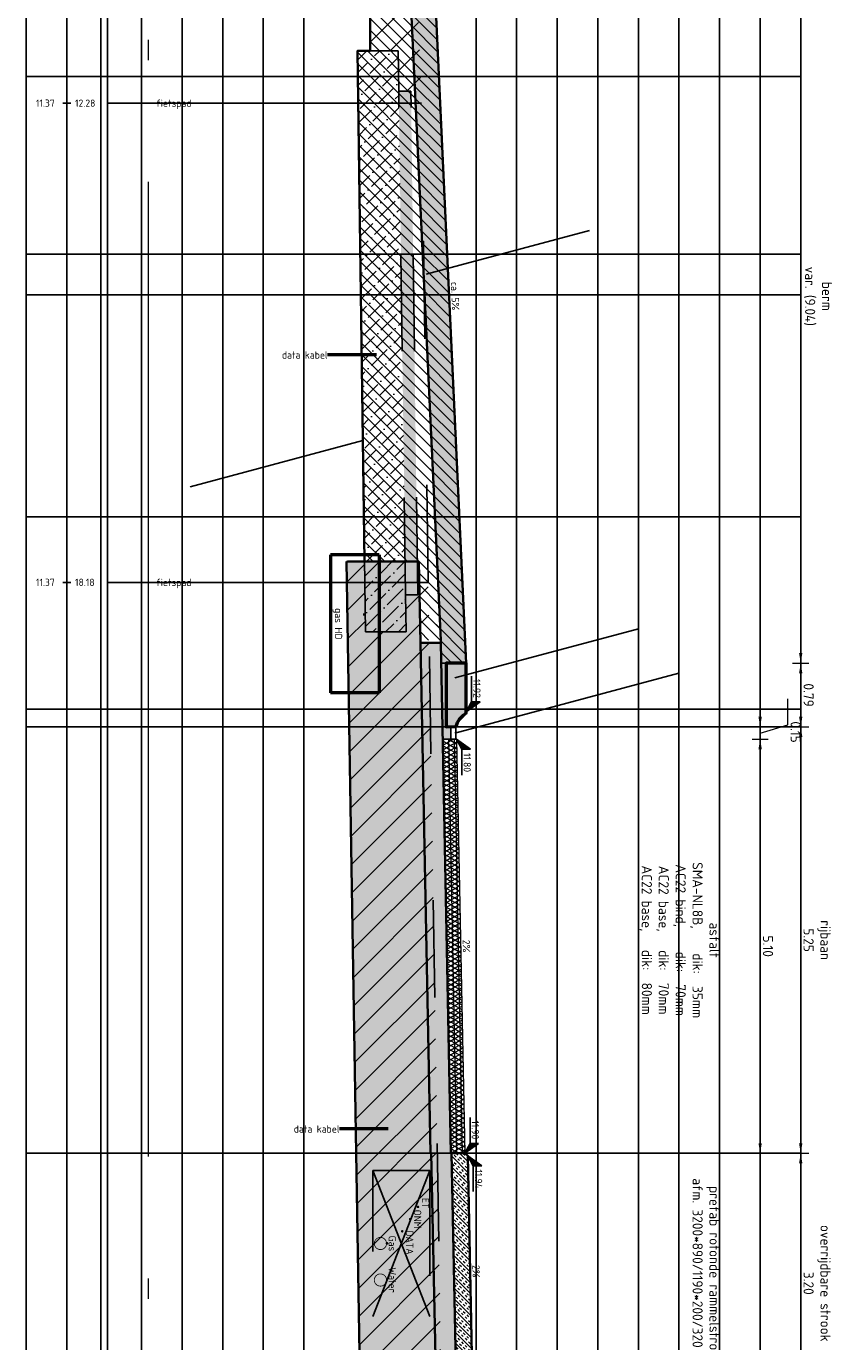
# Model space of a CAD drawing. Header units: metres. Extents: x 232618 to 232694, y 554350 to 554492.
# Tile 23 of 24: x 232678 to 232688, y 554460 to 554477. Entities that reach past the tile are written whole.
import ezdxf
from ezdxf.enums import TextEntityAlignment as Align

# ---------------------------------------------------------------- set-up
doc = ezdxf.new("R2010")
doc.units = ezdxf.units.M
for name, pattern in [('ACAD_ISO03W100', [30, 12, -18]), ('AL-NAP_LIJN', [15.25, 12, -1.5, 0.25, -1.5]), ('NLCS-HIDDEN', [4, 2, -2])]:
    doc.linetypes.add(name, pattern=pattern)
for name, color, linetype, lineweight in [('B-WE-AM-NAP-G', 7, 'AL-NAP_LIJN', 18), ('B-WE-KL-TRACE-T18', 7, 'Continuous', 18), ('N-WE-GR-MAAIVELD-GD', 90, 'Continuous', 35), ('N-WE-GW-CUNET-GD', 90, 'Continuous', 35), ('N-WE-GW-GROND_TEELAARDE_AFKOMSTIG UIT HET WERK-AD', 91, 'Continuous', 25), ('N-WE-GW-GROND_ZAND-AD', 7, 'Continuous', 35), ('N-WE-GW-GROND_ZAND_CUNETZAND-AD', 7, 'Continuous', 25), ('N-WE-GW-GRONDWERKLIJN-GD', 90, 'Continuous', 35), ('N-WE-KL-DATA_CAI-G', 90, 'Continuous', 35), ('N-WE-KL-GAS-G', 30, 'Continuous', 35), ('N-WE-KL-GMS-G', 20, 'Continuous', 35), ('N-WE-KL-STROOK-GD', 7, 'NLCS-HIDDEN', 25), ('N-WE-KL-TDI-G', 200, 'Continuous', 35), ('N-WE-KL-WATER-G', 170, 'Continuous', 35), ('N-WE-VH-GOOT_TEGEL-GD', 170, 'Continuous', 25), ('N-WE-VH-KANTOPSLUITING_BETONRUG-GD', 7, 'Continuous', 25), ('N-WE-VH-KANTOPSLUITING_ELEMENT-G', 7, 'Continuous', 35), ('N-WE-VH-KANTOPSLUITING_TROTTOIRBAND-GD', 210, 'Continuous', 50), ('N-WE-VH-VERHARDING_ASFALT-GD', 7, 'Continuous', 18), ('N-WE-VH-VERHARDING_BETON-AD', 252, 'Continuous', 18), ('N-WE-VH-VERHARDING_FUNDERING-AD', 31, 'Continuous', 18), ('N-WE-VH-VERHARDING_FUNDERING-G', 252, 'Continuous', 25), ('N-WE-VH-VERHARDING_FUNDERING_GRANULAAT_MENG_HYDRAULISCH-GD', 7, 'Continuous', 35), ('N-WE-VH-VERHARDING_FUNDERING_ZAND-GD', 251, 'Continuous', 35), ('N-WE-VH-VERHARDING_STELSPECIE-AD', 253, 'Continuous', 18), ('V-WE-GW-GROND_WERK-AD', 252, 'Continuous', 18), ('V-WE-GW-GROND_ZAND_CUNETZAND_WERK-AD', 252, 'Continuous', 18), ('V-WE-GW-MAAIVELD-GD', 3, 'ACAD_ISO03W100', 25), ('V-WE-VH-VERHARDING_ASFALT-GD', 252, 'ACAD_ISO03W100', 25), ('V-WE-VH-VERHARDING_FUNDERING-AD', 252, 'Continuous', 18), ('V-WE-VH-VERHARDING_FUNDERING-GD', 252, 'ACAD_ISO03W100', 25), ('V-WE-VH-VERHARDING_FUNDERING_ZAND-GD', 252, 'ACAD_ISO03W100', 25), ('X-XX-AL-AANKLEDING-M', 7, 'Continuous', 18), ('X-XX-AL-AANPIJLING-G', 7, 'Continuous', 18), ('X-XX-AL-HOOGTELABEL-SD', 7, 'Continuous', 25), ('X-XX-AL-PROFIELBALK-G', 7, 'Continuous', 25), ('X-XX-AL-PROFIELBALK-HULPLIJN-G', 253, 'Continuous', 25), ('X-XX-AL-PROFIELBALK-T18', 7, 'Continuous', 18), ('X-XX-AL-T25', 7, 'Continuous', 25)]:
    doc.layers.add(name, color=color, linetype=linetype, lineweight=lineweight)
doc.layers.add('B-WE-KL-TRACE-GD', color=160, linetype='Continuous', lineweight=50, true_color=0x003fff)
doc.layers.add('N-WE-VH-VERHARDING_ASFALT-AD', color=7, linetype='Continuous', lineweight=18, transparency=0.5)
doc.layers.add('V-WE-GW-CUNET-GD', color=252, linetype='ACAD_ISO03W100', lineweight=25, plot=False)
doc.layers.add('X-XX-AL-HULPLIJN-GD', color=6, linetype='Continuous', plot=False)
doc.styles.add('NLCS-ISO', font='NLCS-ISO.ttf')
doc.styles.add('NLCS-ISO-ANNOTATIEF-T18', font='NLCS-ISO.ttf', dxfattribs={"height": 1.8})
doc.styles.add('NLCS-ISO-ANNOTATIEF-T25', font='NLCS-ISO.ttf', dxfattribs={"height": 2.5})
doc.styles.add('NLCS-ISO-ANNOTATIVE-T18', font='NLCS-ISO.ttf', dxfattribs={"height": 1.8})
doc.dimstyles.new('NLCS-ANNOTATIEF-T25-PIJL', dxfattribs={"dimtxt": 2.5, "dimasz": 2.5, "dimexe": 2, "dimexo": 2, "dimgap": 0.7, "dimtad": 1, "dimdec": 3, "dimzin": 0, "dimdsep": 46, "dimtxsty": 'NLCS-ISO-ANNOTATIEF-T25', "dimcen": 0, "dimdle": 2, "dimclrd": 256, "dimclre": 256, "dimclrt": 256, "dimadec": 1, "dimazin": 0, "dimtfac": 1, "dimtdec": 3, "dimtofl": 0, "dimtmove": 1, "dimatfit": 0, "dimfxl": 2, "dimfxlon": 1, "dimtfillclr": 254, "dimtolj": 1, "dimtzin": 0, "dimlwd": 18, "dimlwe": 18, "dimarcsym": 0})
pattern_1 = [(330, (232711.0428, 554441.10587), (0.025, 0.04330127), []), (30, (232711.0428, 554441.10587), (-0.025, 0.04330127), [])]
pattern_2 = [(135, (786916.89773, 320660.40572), (-0.070710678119, -0.070710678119), [])]
pattern_3 = [(225, (786916.89773, 320660.40572), (0.1767766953, -0.1767766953), [])]

# ---------------------------------------------------------------- blocks, each defined once
blk = doc.blocks.new('N-SAL-HOOGTELABEL_02-SO')
for p, q in [((2.46, 3.44), (0, 0)), ((2.46, 1.31), (2.46, 3.44)), ((0, 0), (2.46, 1.31)), ((8.84, 1.31), (2.46, 1.31))]:
    blk.add_line(p, q)
blk.add_solid([(2.46, 3.44), (0, 0), (2.46, 1.31)])
at = {"style": 'NLCS-ISO'}
blk.add_attdef('...', text='', height=1.8, dxfattribs=at).set_placement((5.77, 2.62), align=Align.MIDDLE)
blk = doc.blocks.new('*D34')
at = {"layer": 'Defpoints', "color": 0, "transparency": 16777216}
for p in [(232683.074, 554462.785), (232683.704, 554459.585), (232687.204, 554459.585)]:
    blk.add_point(p, dxfattribs=at)
at = {"layer": 'X-XX-AL-AANKLEDING-M', "linetype": 'Continuous', "lineweight": 18, "transparency": 16777216}
for p, q in [((232687.104, 554462.785), (232687.304, 554462.785)), ((232687.204, 554462.66), (232687.204, 554459.71)), ((232687.104, 554459.585), (232687.304, 554459.585))]:
    blk.add_line(p, q, dxfattribs=at)
at = {"layer": 'X-XX-AL-AANKLEDING-M', "transparency": 16777216}
for points in [[(232687.183, 554462.66), (232687.224, 554462.66), (232687.204, 554462.785)], [(232687.183, 554459.71), (232687.224, 554459.71), (232687.204, 554459.585)]]:
    blk.add_solid(points, dxfattribs=at)
at = {"layer": 'X-XX-AL-AANKLEDING-M', "transparency": 16777216, "insert": (232687.405, 554461.185), "char_height": 0.125, "attachment_point": 5, "rotation": 270, "style": 'NLCS-ISO-ANNOTATIEF-T25'}
blk.add_mtext('\\A1;overrijdbare strook\\P3.20', dxfattribs=at)
blk = doc.blocks.new('*D35')
at = {"layer": 'Defpoints', "color": 0, "transparency": 16777216}
for p in [(232682.944, 554468.035), (232683.034, 554462.785), (232687.204, 554462.785)]:
    blk.add_point(p, dxfattribs=at)
at = {"layer": 'X-XX-AL-AANKLEDING-M', "linetype": 'Continuous', "lineweight": 18, "transparency": 16777216}
for p, q in [((232687.104, 554468.035), (232687.304, 554468.035)), ((232687.204, 554467.91), (232687.204, 554462.91)), ((232687.104, 554462.785), (232687.304, 554462.785))]:
    blk.add_line(p, q, dxfattribs=at)
at = {"layer": 'X-XX-AL-AANKLEDING-M', "transparency": 16777216}
for points in [[(232687.183, 554467.91), (232687.224, 554467.91), (232687.204, 554468.035)], [(232687.183, 554462.91), (232687.224, 554462.91), (232687.204, 554462.785)]]:
    blk.add_solid(points, dxfattribs=at)
at = {"layer": 'X-XX-AL-AANKLEDING-M', "transparency": 16777216, "insert": (232687.405, 554465.41), "char_height": 0.125, "attachment_point": 5, "rotation": 270, "style": 'NLCS-ISO-ANNOTATIEF-T25'}
blk.add_mtext('\\A1;rijbaan\\P5.25', dxfattribs=at)
blk = doc.blocks.new('*D36')
at = {"layer": 'Defpoints', "color": 0, "transparency": 16777216}
for p in [(232682.664, 554477.855), (232682.834, 554468.82), (232687.204, 554468.82)]:
    blk.add_point(p, dxfattribs=at)
at = {"layer": 'X-XX-AL-AANKLEDING-M', "linetype": 'Continuous', "lineweight": 18, "transparency": 16777216}
for p, q in [((232687.104, 554477.855), (232687.304, 554477.855)), ((232687.204, 554477.73), (232687.204, 554468.945)), ((232687.104, 554468.82), (232687.304, 554468.82))]:
    blk.add_line(p, q, dxfattribs=at)
at = {"layer": 'X-XX-AL-AANKLEDING-M', "transparency": 16777216}
for points in [[(232687.183, 554477.73), (232687.224, 554477.73), (232687.204, 554477.855)], [(232687.183, 554468.945), (232687.224, 554468.945), (232687.204, 554468.82)]]:
    blk.add_solid(points, dxfattribs=at)
at = {"layer": 'X-XX-AL-AANKLEDING-M', "transparency": 16777216, "insert": (232687.418, 554473.337), "char_height": 0.125, "attachment_point": 5, "rotation": 270, "style": 'NLCS-ISO-ANNOTATIEF-T25'}
blk.add_mtext('\\A1;berm\\Pvar. (9.04)', dxfattribs=at)
blk = doc.blocks.new('*D37')
at = {"layer": 'Defpoints', "color": 0, "transparency": 16777216}
for p in [(232682.944, 554468.035), (232682.964, 554467.885), (232686.704, 554467.885)]:
    blk.add_point(p, dxfattribs=at)
at = {"layer": 'X-XX-AL-AANKLEDING-M', "linetype": 'Continuous', "lineweight": 18, "transparency": 16777216}
for p, q in [((232687.044, 554468.062), (232687.044, 554468.382)), ((232686.704, 554468.16), (232686.704, 554468.285)), ((232686.604, 554468.035), (232686.804, 554468.035)), ((232686.704, 554467.96), (232687.044, 554468.062)), ((232686.704, 554468.035), (232686.704, 554467.885)), ((232686.604, 554467.885), (232686.804, 554467.885)), ((232686.704, 554467.76), (232686.704, 554467.635))]:
    blk.add_line(p, q, dxfattribs=at)
at = {"layer": 'X-XX-AL-AANKLEDING-M', "transparency": 16777216}
for points in [[(232686.683, 554468.16), (232686.724, 554468.16), (232686.704, 554468.035)], [(232686.683, 554467.76), (232686.724, 554467.76), (232686.704, 554467.885)]]:
    blk.add_solid(points, dxfattribs=at)
at = {"layer": 'X-XX-AL-AANKLEDING-M', "transparency": 16777216, "insert": (232687.141, 554467.972), "char_height": 0.125, "attachment_point": 5, "rotation": 270, "style": 'NLCS-ISO-ANNOTATIEF-T25'}
blk.add_mtext('\\A1;0.15', dxfattribs=at)
blk = doc.blocks.new('*D38')
at = {"layer": 'Defpoints', "color": 0, "transparency": 16777216}
for p in [(232682.964, 554467.885), (232683.064, 554462.785), (232686.704, 554462.785)]:
    blk.add_point(p, dxfattribs=at)
at = {"layer": 'X-XX-AL-AANKLEDING-M', "linetype": 'Continuous', "lineweight": 18, "transparency": 16777216}
for p, q in [((232686.604, 554467.885), (232686.804, 554467.885)), ((232686.704, 554467.76), (232686.704, 554462.91)), ((232686.604, 554462.785), (232686.804, 554462.785))]:
    blk.add_line(p, q, dxfattribs=at)
at = {"layer": 'X-XX-AL-AANKLEDING-M', "transparency": 16777216}
for points in [[(232686.683, 554467.76), (232686.724, 554467.76), (232686.704, 554467.885)], [(232686.683, 554462.91), (232686.724, 554462.91), (232686.704, 554462.785)]]:
    blk.add_solid(points, dxfattribs=at)
at = {"layer": 'X-XX-AL-AANKLEDING-M', "transparency": 16777216, "insert": (232686.801, 554465.335), "char_height": 0.125, "attachment_point": 5, "rotation": 270, "style": 'NLCS-ISO-ANNOTATIEF-T25'}
blk.add_mtext('\\A1;5.10', dxfattribs=at)
blk = doc.blocks.new('*D39')
at = {"layer": 'Defpoints', "color": 0, "transparency": 16777216}
for p in [(232682.834, 554468.82), (232682.854, 554468.035), (232687.204, 554468.035)]:
    blk.add_point(p, dxfattribs=at)
at = {"layer": 'X-XX-AL-AANKLEDING-M', "linetype": 'Continuous', "lineweight": 18, "transparency": 16777216}
for p, q in [((232687.104, 554468.82), (232687.304, 554468.82)), ((232687.204, 554468.695), (232687.204, 554468.16)), ((232687.104, 554468.035), (232687.304, 554468.035))]:
    blk.add_line(p, q, dxfattribs=at)
at = {"layer": 'X-XX-AL-AANKLEDING-M', "transparency": 16777216}
for points in [[(232687.183, 554468.695), (232687.224, 554468.695), (232687.204, 554468.82)], [(232687.183, 554468.16), (232687.224, 554468.16), (232687.204, 554468.035)]]:
    blk.add_solid(points, dxfattribs=at)
at = {"layer": 'X-XX-AL-AANKLEDING-M', "transparency": 16777216, "insert": (232687.301, 554468.427), "char_height": 0.125, "attachment_point": 5, "rotation": 270, "style": 'NLCS-ISO-ANNOTATIEF-T25'}
blk.add_mtext('\\A1;0.79', dxfattribs=at)

msp = doc.modelspace()

# ---------------------------------------------------------------- hatches: boundary and pattern name
msp.add_hatch(color=8).paths.add_polyline_path([(232682.96, 554468.042, -0.194899), (232683.07, 554468.195, 0.256792), (232683.084, 554468.22), (232683.084, 554468.82), (232682.834, 554468.82), (232682.834, 554468.035), (232682.954, 554468.035)])
at = {"layer": 'N-WE-GW-GROND_TEELAARDE_AFKOMSTIG UIT HET WERK-AD'}
h = msp.add_hatch(dxfattribs=at)
h.set_pattern_fill('AGW-WERK_AANVULLEN', color=256, scale=0.02, angle=180, style=0, pattern_type=2)
h.set_pattern_definition(pattern_2)
h.paths.add_polyline_path([(232682.664, 554477.855), (232683.084, 554468.82), (232682.959, 554468.82), (232682.834, 554468.82), (232682.775, 554468.82), (232682.77, 554469.105), (232682.719, 554469.105), (232682.394, 554477.105), (232682.398, 554477.105), (232682.388, 554477.605), (232682.539, 554477.605), (232682.536, 554477.755), (232682.586, 554477.755), (232682.585, 554477.805), (232682.635, 554477.805), (232682.634, 554477.855)])
h = msp.add_hatch(dxfattribs=at)
h.set_pattern_fill('AGW-WERK_AANVULLEN', color=256, scale=0.02, angle=180, style=0, pattern_type=2)
h.set_pattern_definition(pattern_2)
h.paths.add_polyline_path([(232682.394, 554477.105), (232681.898, 554477.105), (232681.898, 554476.361), (232681.745, 554476.361), (232681.83, 554470.07), (232682.501, 554470.07), (232682.52, 554469.105), (232682.77, 554469.105)])
at = {"layer": 'N-WE-GW-GROND_ZAND-AD'}
h = msp.add_hatch(dxfattribs=at)
h.set_pattern_fill('AGW-GROND_ZAND', color=256, scale=0.1, angle=-90, style=0, pattern_type=2)
h.set_pattern_definition([(217.5, (786916.89773, 320660.40572), (0.00629933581, -0.1926823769), [0, -0.152, 0, -0.17, 0, -0.1625]), (187.5, (786916.89773, 320660.40572), (-0.17697767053, -0.28221460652), [0, -0.082, 0, -0.137, 0, -0.0525]), (147.5, (786917.02073, 320660.40572), (-0.311414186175, -0.000565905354), [0, -0.05, 0, -0.18, 0, -0.235]), (137.5, (786917.02073, 320660.40572), (-0.30061266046, -0.08776755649), [0, -0.025, 0, -0.118, 0, -0.135])])
h.paths.add_polyline_path([(232682.664, 554477.855), (232683.084, 554468.82), (232682.963, 554468.82), (232682.834, 554468.82), (232682.775, 554468.82), (232682.77, 554469.105), (232682.767, 554469.158), (232682.394, 554477.105), (232682.388, 554477.605), (232682.539, 554477.605), (232682.536, 554477.755), (232682.586, 554477.755), (232682.585, 554477.805), (232682.635, 554477.805), (232682.634, 554477.855)])
at = {"layer": 'N-WE-GW-GROND_ZAND_CUNETZAND-AD'}
h = msp.add_hatch(dxfattribs=at)
h.set_pattern_fill('AGW-GROND_ZAND_CUNETZAND', color=256, scale=0.1, angle=-90, style=0, pattern_type=2)
h.set_pattern_definition([(180, (786916.897735, 320660.40572), (-0.0625, -0.0625), [0, -0.125])])
h.paths.add_polyline_path([(232682.742, 554458.335), (232682.721, 554459.385), (232682.653, 554462.785), (232682.643, 554462.785), (232682.528, 554468.655), (232682.501, 554470.07), (232681.609, 554470.07), (232681.728, 554462.785), (232681.73, 554462.662), (232681.801, 554458.335)])
at = {"layer": 'N-WE-VH-VERHARDING_ASFALT-AD'}
h = msp.add_hatch(dxfattribs=at)
h.set_pattern_fill('AVH-ASFALT', color=256, angle=-90, style=0, pattern_type=2)
h.set_pattern_definition(pattern_1)
h.paths.add_polyline_path([(232682.893, 554462.785), (232682.964, 554462.785), (232682.864, 554467.885), (232682.793, 554467.885)])
h = msp.add_hatch(dxfattribs=at)
h.set_pattern_fill('AVH-ASFALT', color=256, angle=-90, style=0, pattern_type=2)
h.set_pattern_definition(pattern_1)
h.paths.add_polyline_path([(232682.964, 554462.785), (232683.034, 554462.785), (232682.934, 554467.882), (232682.894, 554467.877), (232682.893, 554467.885), (232682.864, 554467.885)])
h = msp.add_hatch(dxfattribs=at)
h.set_pattern_fill('AVH-ASFALT', color=256, angle=-90, style=0, pattern_type=2)
h.set_pattern_definition(pattern_1)
h.paths.add_polyline_path([(232683.034, 554462.785), (232683.064, 554462.785), (232682.964, 554467.885), (232682.954, 554467.885), (232682.934, 554467.882)])
at = {"layer": 'N-WE-VH-VERHARDING_BETON-AD'}
h = msp.add_hatch(dxfattribs=at)
h.set_pattern_fill('AVH-BETON_GEWAPEND', color=256, scale=0.5, angle=-45, style=0, pattern_type=2)
h.set_pattern_definition([(315, (232711.0428, 554441.10587), (0.06629126, 0.06629126), []), (315, (232711.0649, 554441.12797), (0.06629126, 0.06629126), [0.03125, -0.03125]), (315, (232711.08699, 554441.150065), (0.06629126, 0.06629126), [0.03125, -0.03125])])
edge = h.paths.add_edge_path()
edge.add_line((232683.288, 554459.585), (232683.283, 554459.789))
edge.add_arc((232683.281, 554459.909), 0.12, -178.8542, -88.8542, ccw=False)
edge.add_line((232683.161, 554459.906), (232683.104, 554462.756))
edge.add_line((232683.104, 554462.756), (232683.064, 554462.785))
edge.add_line((232683.064, 554462.785), (232682.903, 554462.785))
edge.add_line((232682.903, 554462.785), (232682.967, 554459.585))
edge.add_line((232682.967, 554459.585), (232683.288, 554459.585))
at = {"layer": 'N-WE-VH-VERHARDING_FUNDERING-AD'}
h = msp.add_hatch(dxfattribs=at)
h.set_pattern_fill('AVH-FUNDERING_02', color=256, scale=0.25, angle=-90, style=0, pattern_type=2)
h.set_pattern_definition([(180, (786916.89773, 320660.40572), (-0.25, -0.25), [0.03125, -0.21875]), (270, (786916.89773, 320660.40572), (0.25, -0.25), [0.03125, -0.21875]), (315, (786916.86648, 320660.40572), (0.24999999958, -4e-17), [0.044194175, -0.309359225]), (180, (786916.86648, 320660.2651), (-0.25, -0.25), [0.03125, -0.21875]), (225, (786916.85086, 320660.28072), (-3e-17, -0.24999999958), [0.022097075, -0.3314563]), (315, (786916.85086, 320660.28072), (0.24999999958, -4e-17), [0.022097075, -0.3314563]), (180, (786916.77273, 320660.2026), (-0.25, -0.25), [0.044194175, -0.205805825]), (225, (786916.77273, 320660.2026), (-3e-17, -0.24999999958), [0.03125, -0.3223034]), (315, (786916.72854, 320660.2026), (0.24999999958, -4e-17), [0.03125, -0.3223034]), (270, (786916.72586, 320660.34322), (0.25, -0.25), [0.03125, -0.21875]), (225, (786916.72586, 320660.34322), (-3e-17, -0.24999999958), [0.022097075, -0.3314563]), (315, (786916.71023, 320660.3276), (0.24999999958, -4e-17), [0.022097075, -0.3314563]), (180, (786916.86648, 320660.34322), (-0.25, -0.25), [0.015625, -0.209375]), (180, (786916.67898, 320660.28072), (-0.25, -0.25), [0.015625, -0.209375]), (270, (786916.7571, 320660.24947), (0.25, -0.25), [0.015625, -0.209375]), (315, (786916.72586, 320660.3901), (0.24999999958, -4e-17), [0.022097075, -0.3314563]), (315, (786916.83523, 320660.21822), (0.24999999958, -4e-17), [0.022097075, -0.3314563]), (225, (786916.78055, 320660.32369), (-3e-17, -0.24999999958), [0.022097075, -0.3314563]), (270, (786916.8118, 320660.37447), (0.25, -0.25), [0.00390625, -0.24609375]), (270, (786916.80008, 320660.269), (0.25, -0.25), [0.00390625, -0.24609375]), (270, (786916.6829, 320660.22603), (0.25, -0.25), [0.00390625, -0.24609375]), (270, (786916.67898, 320660.35884), (0.25, -0.25), [0.00390625, -0.24609375])])
h.paths.add_polyline_path([(232682.643, 554462.785), (232682.653, 554462.785), (232682.722, 554459.34), (232682.972, 554459.34), (232682.903, 554462.785), (232682.893, 554462.785), (232682.77, 554469.07), (232682.52, 554469.07)])
at = {"layer": 'N-WE-VH-VERHARDING_STELSPECIE-AD'}
msp.add_hatch(color=256, dxfattribs=at).paths.add_polyline_path([(232682.834, 554468.82), (232682.775, 554468.82), (232682.793, 554467.885), (232682.893, 554467.885), (232682.894, 554468.035), (232682.874, 554468.035), (232682.834, 554468.035)])
at = {"layer": 'V-WE-GW-GROND_WERK-AD'}
h = msp.add_hatch(dxfattribs=at)
h.set_pattern_fill('AGW-WERK_ONTGRAVEN', color=256, scale=0.05, angle=180, style=0, pattern_type=2)
h.set_pattern_definition(pattern_3)
h.paths.add_polyline_path([(232681.898, 554477.105), (232681.898, 554476.361), (232682.245, 554476.361), (232682.252, 554475.861), (232682.402, 554475.863), (232682.404, 554475.713), (232682.534, 554475.715), (232682.194, 554484.065), (232681.849, 554484.393), (232682.205, 554481.605), (232681.808, 554481.605)])
h = msp.add_hatch(dxfattribs=at)
h.set_pattern_fill('AGW-WERK_ONTGRAVEN', color=256, scale=0.05, angle=180, style=0, pattern_type=2)
h.set_pattern_definition(pattern_3)
h.paths.add_polyline_path([(232682.614, 554469.815), (232682.484, 554469.813), (232682.486, 554469.663), (232682.336, 554469.661), (232682.342, 554469.205), (232681.842, 554469.205), (232681.83, 554470.07), (232681.609, 554470.07), (232681.728, 554462.785), (232681.73, 554462.684), (232681.799, 554458.417), (232681.799, 554456.651), (232682.433, 554456.651), (232682.441, 554455.951), (232682.691, 554455.953), (232682.694, 554455.703), (232682.844, 554455.705)])
at = {"layer": 'V-WE-GW-GROND_ZAND_CUNETZAND_WERK-AD'}
h = msp.add_hatch(dxfattribs=at)
h.set_pattern_fill('ANSI36', color=256, scale=0.035, angle=90, style=0)
h.set_pattern_definition([(45, (786916.89773, 320660.40572), (0.058932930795, 0.216087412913), [0.2778125, -0.0555625, 0, -0.0555625])])
h.paths.add_polyline_path([(232681.842, 554469.205), (232682.342, 554469.205), (232682.336, 554469.661), (232682.252, 554475.861), (232682.245, 554476.361), (232681.745, 554476.361)])
at = {"layer": 'V-WE-VH-VERHARDING_FUNDERING-AD'}
h = msp.add_hatch(dxfattribs=at)
h.set_pattern_fill('AVH-FUNDERING_01', color=256, scale=0.25, angle=-90, style=0, pattern_type=2)
h.set_pattern_definition([(180, (786916.66023, 320660.24572), (-3e-17, -0.25), [0, -0.25]), (180, (786916.65773, 320660.33322), (-3e-17, -0.25), [0, -0.25]), (180, (786916.65023, 320660.19822), (-3e-17, -0.25), [0, -0.25]), (158.1986, (786916.780235, 320660.27572), (-0.7500000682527, 0.249999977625), [0.02692575, -1.3193655]), (36.8699, (786916.755235, 320660.28572), (-0.749999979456, -0.500000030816), [0.0125, -1.2375]), (310.6013, (786916.765235, 320660.29322), (-1.2500001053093, 1.4999997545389), [0.02304875, -2.28183725]), (26.5651, (786916.84773, 320660.32322), (0.249999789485, 0.25000032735), [0.00559025, -0.55342675]), (146.3099, (786916.852735, 320660.32572), (-0.499999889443, 0.250000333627), [0.009014, -0.892374]), (288.4349, (786916.845235, 320660.33072), (0.249999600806, -0.500000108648), [0.00790575, -0.78266375]), (45, (786916.68773, 320660.34822), (6e-17, 0.25000007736), [0.0106065, -0.34294675]), (180, (786916.69523, 320660.35572), (-0.25, -0.25), [0.015, -0.235]), (315, (786916.68023, 320660.35572), (0.25000007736, -3e-17), [0.0106065, -0.34294675]), (71.5651, (786916.717735, 320660.18822), (-0.249999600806, -0.500000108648), [0.00790575, -0.78266375]), (180, (786916.72023, 320660.19572), (-0.25, -0.25), [0.0125, -0.2375]), (323.1301, (786916.707735, 320660.19572), (0.749999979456, -0.500000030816), [0.0125, -1.2375]), (33.6901, (786916.850235, 320660.18572), (-0.499999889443, -0.250000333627), [0.009014, -0.892374]), (161.5651, (786916.857735, 320660.19072), (0.500000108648, -0.249999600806), [0.0158115, -0.774758]), (306.8699, (786916.842735, 320660.19572), (-0.500000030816, 0.749999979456), [0.0125, -1.2375]), (180, (786916.77773, 320660.19572), (-3e-17, -0.25), [0, -0.25]), (180, (786916.84523, 320660.26072), (-3e-17, -0.25), [0, -0.25]), (180, (786916.77523, 320660.35322), (-3e-17, -0.25), [0, -0.25]), (180, (786916.70773, 320660.27572), (-3e-17, -0.25), [0, -0.25]), (180, (786916.78023, 320660.23322), (-3e-17, -0.25), [0, -0.25]), (180, (786916.83523, 320660.22572), (-3e-17, -0.25), [0, -0.25]), (180, (786916.81273, 320660.24072), (-3e-17, -0.25), [0, -0.25]), (180, (786916.82273, 320660.30072), (-3e-17, -0.25), [0, -0.25]), (180, (786916.88273, 320660.29072), (-3e-17, -0.25), [0, -0.25]), (180, (786916.88023, 320660.23322), (-3e-17, -0.25), [0, -0.25]), (180, (786916.88773, 320660.17822), (-3e-17, -0.25), [0, -0.25]), (180, (786916.81023, 320660.16822), (-3e-17, -0.25), [0, -0.25]), (180, (786916.75523, 320660.15822), (-3e-17, -0.25), [0, -0.25]), (180, (786916.66773, 320660.16822), (-3e-17, -0.25), [0, -0.25]), (180, (786916.72773, 320660.24572), (-3e-17, -0.25), [0, -0.25]), (180, (786916.75273, 320660.20072), (-3e-17, -0.25), [0, -0.25]), (180, (786916.73273, 320660.32072), (-3e-17, -0.25), [0, -0.25]), (180, (786916.80773, 320660.33322), (-3e-17, -0.25), [0, -0.25]), (180, (786916.73273, 320660.38822), (-3e-17, -0.25), [0, -0.25]), (180, (786916.81523, 320660.37322), (-3e-17, -0.25), [0, -0.25]), (180, (786916.89523, 320660.38072), (-3e-17, -0.25), [0, -0.25]), (180, (786916.86523, 320660.39322), (-3e-17, -0.25), [0, -0.25]), (180, (786916.86273, 320660.35822), (-3e-17, -0.25), [0, -0.25]), (180, (786916.69523, 320660.39822), (-3e-17, -0.25), [0, -0.25]), (180, (786916.66523, 320660.29572), (-3e-17, -0.25), [0, -0.25]), (180, (786916.67773, 320660.22072), (-3e-17, -0.25), [0, -0.25]), (180, (786916.79273, 320660.40072), (-3e-17, -0.25), [0, -0.25])])
h.paths.add_polyline_path([(232682.336, 554469.661), (232682.486, 554469.663), (232682.402, 554475.863), (232682.252, 554475.861)])

# ---------------------------------------------------------------- linework, layer by layer
at = {"layer": 'B-WE-AM-NAP-G'}
msp.add_line((232679.164, 554489.995), (232679.164, 554421.885), dxfattribs=at)
at = {"layer": 'B-WE-KL-TRACE-GD', "ltscale": 0.2}
for p, q in [((232681.976, 554472.615), (232681.376, 554472.615)), ((232682.009, 554470.155), (232681.409, 554470.155)), ((232681.409, 554470.155), (232681.409, 554468.455)), ((232682.009, 554470.155), (232682.009, 554468.455)), ((232682.009, 554468.455), (232681.409, 554468.455)), ((232682.123, 554463.085), (232681.523, 554463.085))]:
    msp.add_line(p, q, dxfattribs=at)
at = {"layer": 'Defpoints'}
msp.add_point((232682.101, 554461.225), dxfattribs=at)
at = {"layer": 'N-WE-GR-MAAIVELD-GD'}
msp.add_line((232682.664, 554477.855), (232683.084, 554468.82), dxfattribs=at)
at = {"layer": 'N-WE-GW-CUNET-GD'}
msp.add_line((232681.898, 554477.105), (232681.898, 554476.361), dxfattribs=at)
at = {"layer": 'N-WE-GW-CUNET-GD', "flags": 128}
msp.add_lwpolyline([(232681.898, 554476.361), (232681.745, 554476.361), (232681.83, 554470.07)], dxfattribs=at)
at = {"layer": 'N-WE-GW-GRONDWERKLIJN-GD', "ltscale": 0.2}
msp.add_line((232682.394, 554477.105), (232682.77, 554469.105), dxfattribs=at)
at = {"layer": 'N-WE-GW-GRONDWERKLIJN-GD', "ltscale": 0.2, "flags": 128}
msp.add_lwpolyline([(232682.77, 554469.105), (232682.77, 554469.07)], dxfattribs=at)
at = {"layer": 'N-WE-KL-DATA_CAI-G', "const_width": 0.0145}
msp.add_lwpolyline([(232682.295, 554461.833, 1), (232682.295, 554461.817, 1)], format="xyb", close=True, dxfattribs=at)
at = {"layer": 'N-WE-KL-GAS-G', "const_width": 0.01}
msp.add_lwpolyline([(232682.026, 554461.75, 1), (232682.026, 554461.6, 1)], format="xyb", close=True, dxfattribs=at)
at = {"layer": 'N-WE-KL-GAS-G'}
msp.add_point((232682.108, 554461.675), dxfattribs=at)
at = {"layer": 'N-WE-KL-GMS-G', "const_width": 0.0145}
msp.add_lwpolyline([(232682.392, 554461.983, 1), (232682.392, 554461.967, 1)], format="xyb", close=True, dxfattribs=at)
at = {"layer": 'N-WE-KL-STROOK-GD'}
for p, q in [((232681.933, 554462.575), (232682.633, 554460.775)), ((232681.933, 554460.775), (232682.633, 554462.575))]:
    msp.add_line(p, q, dxfattribs=at)
at = {"layer": 'N-WE-KL-STROOK-GD', "flags": 128}
msp.add_lwpolyline([(232681.933, 554462.575), (232682.633, 554462.575), (232682.633, 554460.775), (232681.933, 554460.775)], close=True, dxfattribs=at)
at = {"layer": 'N-WE-KL-TDI-G', "const_width": 0.0145}
msp.add_lwpolyline([(232682.489, 554462.133, 1), (232682.489, 554462.117, 1)], format="xyb", close=True, dxfattribs=at)
at = {"layer": 'N-WE-KL-WATER-G', "const_width": 0.01}
msp.add_lwpolyline([(232682.026, 554461.3, 1), (232682.026, 554461.15, 1)], format="xyb", close=True, dxfattribs=at)
at = {"layer": 'N-WE-VH-GOOT_TEGEL-GD', "ltscale": 0.2, "flags": 128}
msp.add_lwpolyline([(232682.954, 554468.035), (232682.894, 554468.035), (232682.894, 554467.885), (232682.954, 554467.885), (232682.954, 554468.035)], dxfattribs=at)
at = {"layer": 'N-WE-VH-KANTOPSLUITING_BETONRUG-GD', "ltscale": 0.2}
msp.add_line((232682.834, 554468.82), (232682.775, 554468.82), dxfattribs=at)
at = {"layer": 'N-WE-VH-KANTOPSLUITING_ELEMENT-G', "ltscale": 0.2, "flags": 128}
msp.add_lwpolyline([(232683.064, 554462.785), (232683.104, 554462.756), (232683.161, 554459.906, 0.414214), (232683.283, 554459.789), (232683.288, 554459.585), (232682.967, 554459.585), (232682.903, 554462.785)], format="xyb", close=True, dxfattribs=at)
at = {"layer": 'N-WE-VH-KANTOPSLUITING_TROTTOIRBAND-GD', "flags": 128}
msp.add_lwpolyline([(232682.96, 554468.042, -0.194899), (232683.07, 554468.195, 0.256792), (232683.084, 554468.22), (232683.084, 554468.82), (232682.834, 554468.82), (232682.834, 554468.035)], format="xyb", close=True, dxfattribs=at)
at = {"layer": 'N-WE-VH-VERHARDING_ASFALT-GD', "linetype": 'ByBlock', "ltscale": 0.2}
msp.add_line((232682.964, 554467.885), (232682.793, 554467.885), dxfattribs=at)
at = {"layer": 'N-WE-VH-VERHARDING_ASFALT-GD', "ltscale": 0.2, "flags": 128}
for points in [[(232682.864, 554467.885), (232682.964, 554462.785)], [(232682.934, 554467.885), (232683.034, 554462.785)], [(232682.964, 554467.885), (232683.064, 554462.785)]]:
    msp.add_lwpolyline(points, dxfattribs=at)
at = {"layer": 'N-WE-VH-VERHARDING_FUNDERING-G'}
msp.add_line((232682.854, 554468.255), (232682.834, 554468.255), dxfattribs=at)
at = {"layer": 'N-WE-VH-VERHARDING_FUNDERING_GRANULAAT_MENG_HYDRAULISCH-GD'}
for p, q in [((232682.77, 554469.07), (232682.52, 554469.07)), ((232682.903, 554462.785), (232682.893, 554462.785))]:
    msp.add_line(p, q, dxfattribs=at)
at = {"layer": 'N-WE-VH-VERHARDING_FUNDERING_GRANULAAT_MENG_HYDRAULISCH-GD', "ltscale": 0.2}
msp.add_line((232682.722, 554459.335), (232682.653, 554462.785), dxfattribs=at)
at = {"layer": 'N-WE-VH-VERHARDING_FUNDERING_GRANULAAT_MENG_HYDRAULISCH-GD', "ltscale": 0.2, "flags": 128}
for points in [[(232682.52, 554469.07), (232682.643, 554462.785)], [(232682.77, 554469.07), (232682.893, 554462.785)]]:
    msp.add_lwpolyline(points, dxfattribs=at)
at = {"layer": 'N-WE-VH-VERHARDING_FUNDERING_ZAND-GD', "ltscale": 0.2}
for p, q in [((232682.501, 554470.07), (232681.62, 554470.07)), ((232681.839, 554469.421), (232681.813, 554469.421)), ((232681.801, 554458.335), (232681.728, 554462.785))]:
    msp.add_line(p, q, dxfattribs=at)
at = {"layer": 'N-WE-VH-VERHARDING_FUNDERING_ZAND-GD', "ltscale": 0.2, "flags": 128}
for points in [[(232681.609, 554470.07), (232681.728, 554462.785)], [(232682.501, 554470.07), (232682.52, 554469.07)]]:
    msp.add_lwpolyline(points, dxfattribs=at)
at = {"layer": 'N-WE-VH-VERHARDING_STELSPECIE-AD', "flags": 128}
msp.add_lwpolyline([(232682.834, 554468.82), (232682.775, 554468.82), (232682.793, 554467.885), (232682.893, 554467.885), (232682.894, 554468.035), (232682.874, 554468.035), (232682.834, 554468.035)], close=True, dxfattribs=at)
at = {"layer": 'V-WE-GW-CUNET-GD', "ltscale": 0.1, "flags": 128}
for points in [[(232681.849, 554484.393), (232682.205, 554481.605), (232681.808, 554481.605), (232681.898, 554477.105), (232681.898, 554476.361)], [(232681.83, 554470.07), (232681.609, 554470.07), (232681.728, 554462.785), (232681.73, 554462.684), (232681.799, 554458.417), (232681.799, 554456.651)]]:
    msp.add_lwpolyline(points, dxfattribs=at)
at = {"layer": 'V-WE-GW-MAAIVELD-GD', "ltscale": 0.1}
msp.add_line((232682.844, 554455.705), (232682.614, 554469.815), dxfattribs=at)
at = {"layer": 'V-WE-GW-MAAIVELD-GD', "ltscale": 0.1, "flags": 128}
msp.add_lwpolyline([(232681.849, 554484.393), (232682.194, 554484.065), (232682.534, 554475.715)], dxfattribs=at)
at = {"layer": 'V-WE-VH-VERHARDING_ASFALT-GD', "ltscale": 0.1}
for p, q in [((232682.534, 554475.715), (232682.404, 554475.713)), ((232682.614, 554469.815), (232682.534, 554475.715)), ((232682.614, 554469.815), (232682.484, 554469.813))]:
    msp.add_line(p, q, dxfattribs=at)
at = {"layer": 'V-WE-VH-VERHARDING_FUNDERING-GD', "ltscale": 0.1}
for p, q in [((232682.402, 554475.863), (232682.252, 554475.861)), ((232682.336, 554469.661), (232682.252, 554475.861)), ((232682.486, 554469.663), (232682.402, 554475.863)), ((232682.486, 554469.663), (232682.336, 554469.661))]:
    msp.add_line(p, q, dxfattribs=at)
at = {"layer": 'V-WE-VH-VERHARDING_FUNDERING_ZAND-GD', "ltscale": 0.1}
for p, q in [((232681.842, 554469.205), (232681.745, 554476.361)), ((232682.245, 554476.361), (232681.745, 554476.361)), ((232682.252, 554475.861), (232682.245, 554476.361)), ((232682.336, 554469.661), (232682.342, 554469.205)), ((232682.342, 554469.205), (232681.842, 554469.205))]:
    msp.add_line(p, q, dxfattribs=at)
at = {"layer": 'X-XX-AL-HULPLIJN-GD', "linetype": 'ByBlock'}
for p, q in [((232678.583, 554422.035), (232678.583, 554487.995)), ((232679.083, 554422.035), (232679.083, 554487.995)), ((232679.583, 554422.035), (232679.583, 554487.995)), ((232680.083, 554422.035), (232680.083, 554487.995)), ((232680.583, 554422.035), (232680.583, 554487.995)), ((232681.083, 554422.035), (232681.083, 554487.995)), ((232683.204, 554422.035), (232683.204, 554487.995)), ((232683.704, 554422.035), (232683.704, 554487.995)), ((232684.204, 554422.035), (232684.204, 554487.995)), ((232684.704, 554422.035), (232684.704, 554487.995)), ((232685.204, 554422.035), (232685.204, 554487.995)), ((232685.704, 554422.035), (232685.704, 554487.995)), ((232686.204, 554422.035), (232686.204, 554487.995)), ((232686.704, 554422.035), (232686.704, 554487.995)), ((232687.204, 554422.035), (232687.204, 554487.995)), ((232677.664, 554476.044), (232687.204, 554476.044)), ((232682.589, 554473.609), (232684.601, 554474.148)), ((232677.664, 554473.855), (232687.204, 554473.855)), ((232677.664, 554473.355), (232687.204, 554473.355)), ((232677.664, 554470.623), (232687.204, 554470.623)), ((232682.944, 554468.638), (232685.204, 554469.244)), ((232682.944, 554467.959), (232685.704, 554468.699)), ((232677.664, 554468.255), (232687.204, 554468.255)), ((232677.664, 554468.035), (232687.204, 554468.035)), ((232677.664, 554462.785), (232687.204, 554462.785))]:
    msp.add_line(p, q, dxfattribs=at)
at = {"layer": 'X-XX-AL-HULPLIJN-GD'}
msp.add_line((232681.81, 554471.56), (232679.683, 554470.991), dxfattribs=at)
at = {"layer": 'X-XX-AL-PROFIELBALK-G', "ltscale": 0.2}
for p, q in [((232677.664, 554421.885), (232677.664, 554489.995)), ((232678.164, 554489.995), (232678.164, 554421.885)), ((232678.664, 554489.995), (232678.664, 554421.885)), ((232678.214, 554475.715), (232678.114, 554475.715)), ((232678.214, 554469.815), (232678.114, 554469.815))]:
    msp.add_line(p, q, dxfattribs=at)
at = {"layer": 'X-XX-AL-PROFIELBALK-HULPLIJN-G', "linetype": 'ByBlock'}
for p, q in [((232682.534, 554475.715), (232678.664, 554475.715)), ((232682.614, 554469.815), (232678.664, 554469.815))]:
    msp.add_line(p, q, dxfattribs=at)

# ---------------------------------------------------------------- block references
at = {"layer": 'X-XX-AL-HOOGTELABEL-SD', "linetype": 'ByBlock'}
ref = msp.add_blockref('N-SAL-HOOGTELABEL_02-SO', (232683.084, 554468.22), dxfattribs=dict(at, xscale=-0.05, yscale=0.05, zscale=0.05, rotation=270))
ref.add_attrib('...', '11.92', dxfattribs={"layer": '0', "height": 0.09, "rotation": 270, "style": 'NLCS-ISO'}).set_placement((232683.214, 554468.509), align=Align.MIDDLE)
at = {"layer": 'X-XX-AL-HOOGTELABEL-SD', "linetype": 'ByBlock', "xscale": 0.05, "yscale": 0.05, "zscale": 0.05, "rotation": 270}
for p, values in [((232682.964, 554467.885), {'...': '11.80'}), ((232683.104, 554462.756), {'...': '11.94'})]:
    msp.add_blockref('N-SAL-HOOGTELABEL_02-SO', p, dxfattribs=at).add_auto_attribs(values)
at = {"layer": 'X-XX-AL-HOOGTELABEL-SD', "linetype": 'ByBlock'}
ref = msp.add_blockref('N-SAL-HOOGTELABEL_02-SO', (232683.064, 554462.785), dxfattribs=dict(at, xscale=-0.05, yscale=0.05, zscale=0.05, rotation=270))
ref.add_attrib('...', '11.90', dxfattribs={"layer": '0', "height": 0.09, "rotation": 270, "style": 'NLCS-ISO'}).set_placement((232683.194, 554463.074), align=Align.MIDDLE)

# ---------------------------------------------------------------- texts
at = {"layer": 'B-WE-KL-TRACE-T18', "ltscale": 0.2, "style": 'NLCS-ISO-ANNOTATIEF-T18'}
for p in [(232681.376, 554472.615), (232681.523, 554463.085)]:
    msp.add_text('data kabel', height=0.09, dxfattribs=at).set_placement(p, align=Align.MIDDLE_RIGHT)
msp.add_text('gas HD', height=0.09, rotation=270, dxfattribs=at).set_placement((232681.438, 554469.305), align=Align.BOTTOM_CENTER)
at = {"layer": 'X-XX-AL-AANPIJLING-G', "style": 'NLCS-ISO-ANNOTATIEF-T25'}
for s, rotation, p in [('ca. 5%%%', 272.8624, (232682.874, 554473.337)), ('2%%%', 271.1233, (232683.014, 554465.335)), ('2%%%', 271.1233, (232683.133, 554461.331))]:
    msp.add_text(s, height=0.09, rotation=rotation, dxfattribs=at).set_placement(p, align=Align.BOTTOM_CENTER)
at = {"layer": 'X-XX-AL-AANPIJLING-G', "ltscale": 0.2, "char_height": 0.125, "width": 3.85, "attachment_point": 2, "rotation": 270, "style": 'NLCS-ISO-ANNOTATIEF-T25'}
for s, insert in [('asfalt\\PSMA-NL8B,    dik:  35mm\\PAC22 bind,    dik:  70mm\\PAC22 base,   dik:  70mm\\PAC22 base,   dik:  80mm', (232686.204, 554465.41)), ('prefab rotonde rammelstrook\\Pafm. 3200*890/1190*200/320 mm', (232686.204, 554461.285))]:
    msp.add_mtext(s, dxfattribs=dict(at, insert=insert))
at = {"layer": 'X-XX-AL-PROFIELBALK-T18', "ltscale": 0.2, "style": 'NLCS-ISO-ANNOTATIEF-T18'}
for p in [(232678.014, 554475.715), (232678.014, 554469.815)]:
    msp.add_text('11.37', height=0.09, dxfattribs=at).set_placement(p, align=Align.MIDDLE_RIGHT)
for s, p in [('12.28', (232678.264, 554475.715)), ('fietspad', (232679.264, 554475.715)), ('18.18', (232678.264, 554469.815)), ('fietspad', (232679.264, 554469.815))]:
    msp.add_text(s, height=0.09, dxfattribs=at).set_placement(p, align=Align.MIDDLE_LEFT)
at = {"layer": 'X-XX-AL-T25', "style": 'NLCS-ISO-ANNOTATIVE-T18'}
for s, p in [('ET', (232682.509, 554462.17)), ('ONM', (232682.412, 554461.975)), ('Gas', (232682.101, 554461.675)), ('DATA', (232682.315, 554461.686)), ('Water', (232682.101, 554461.225))]:
    msp.add_text(s, height=0.09, rotation=270, dxfattribs=at).set_placement(p, align=Align.BOTTOM_CENTER)

# ---------------------------------------------------------------- dimensions: what is measured, and where the dimension line sits
at = {"layer": 'X-XX-AL-AANKLEDING-M'}
for base, p1, p2, text, picture, middle in [((232687.203527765, 554468.819987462), (232682.663527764, 554477.854987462), (232682.833527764, 554468.819987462), 'berm\\Pvar. (<>)', '*D36', (232687.417694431, 554473.337487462)), ((232687.204, 554462.785), (232682.944, 554468.035), (232683.034, 554462.785), 'rijbaan\\P<>', '*D35', (232687.405, 554465.41)), ((232687.204, 554459.585), (232683.074, 554462.785), (232683.704, 554459.585), 'overrijdbare strook\\P<>', '*D34', (232687.405, 554461.185))]:
    dim = msp.add_linear_dim(base=base, p1=p1, p2=p2, angle=270, text=text, dimstyle='NLCS-ANNOTATIEF-T25-PIJL', override={"dimscale": 0, "dimtad": 4, "dimdec": 2}, dxfattribs=at)
    dim.commit()
    dim.dimension.update_dxf_attribs({"geometry": picture, "text_midpoint": middle})
for base, p1, p2, picture, middle in [((232687.203527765, 554468.034987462), (232682.833527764, 554468.819987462), (232682.853527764, 554468.034987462), '*D39', (232687.301027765, 554468.427487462)), ((232686.704, 554467.885), (232682.944, 554468.035), (232682.964, 554467.885), '*D37', (232687.141, 554468.097)), ((232686.704, 554462.785), (232682.964, 554467.885), (232683.064, 554462.785), '*D38', (232686.801, 554465.335))]:
    dim = msp.add_linear_dim(base=base, p1=p1, p2=p2, angle=270, dimstyle='NLCS-ANNOTATIEF-T25-PIJL', override={"dimscale": 0, "dimtad": 4, "dimdec": 2}, dxfattribs=at)
    dim.commit()
    dim.dimension.update_dxf_attribs({"geometry": picture, "text_midpoint": middle})

doc.saveas('drawing.dxf')
